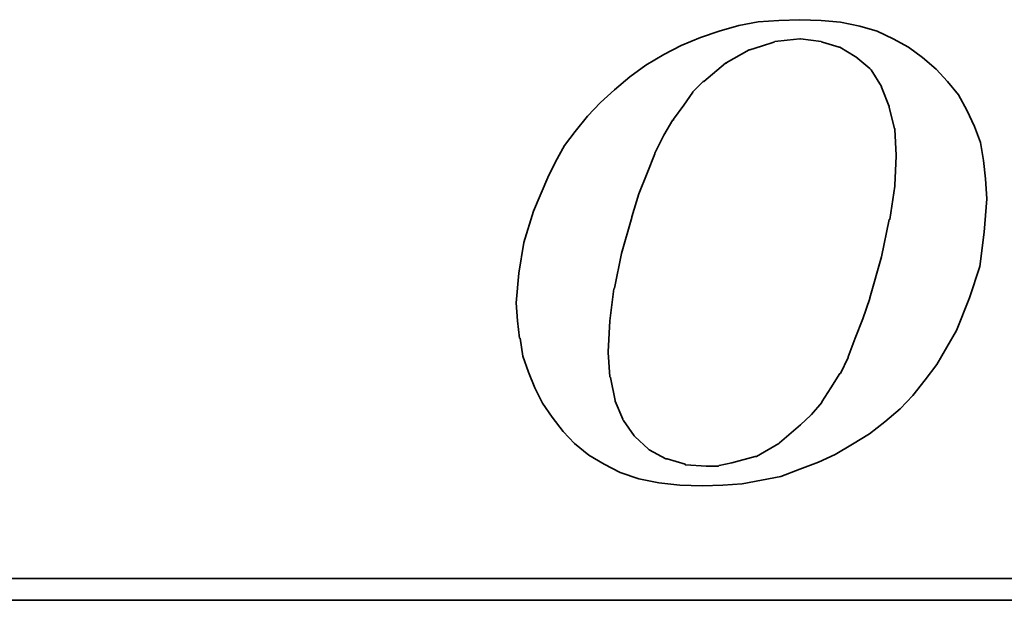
# Model space of a CAD drawing. Extents: x 25 to 103.6, y 36.2 to 84.7.
# Tile 33 of 49: x 91.7 to 93.2, y 59.2 to 60.1. Entities that reach past the tile are written whole.
import ezdxf

# ---------------------------------------------------------------- set-up
doc = ezdxf.new("R2010")
doc.units = 0
doc.header["$MEASUREMENT"] = 0
doc.layers.add('DIM', color=4, linetype='CONTINUOUS')
doc.layers.add('layer 1', color=7, linetype='CONTINUOUS')

# ---------------------------------------------------------------- blocks, each defined once
blk = doc.blocks.new('TBI MOTION logo(完整正式版)')
at = {"layer": 'layer 1', "color": 22, "lineweight": 35}
for points, knots in [([(-11.34375, -6.98375), (-11.34375, -6.98375), (-10.91375, -7.43875), (-10.91375, -7.43875), (-10.91375, -7.43875), (-10.91375, -7.43875), (-10.38625, -7.87125), (-10.38625, -7.87125), (-10.38625, -7.87125), (-10.38625, -7.87125), (-9.81125, -8.20375), (-9.81125, -8.20375), (-9.81125, -8.20375), (-9.81125, -8.20375), (-9.21125, -8.51875), (-9.21125, -8.51875), (-9.21125, -8.51875), (-9.21125, -8.51875), (-8.51625, -8.75875), (-8.51625, -8.75875), (-8.51625, -8.75875), (-8.51625, -8.75875), (-7.77125, -8.90375), (-7.77125, -8.90375), (-7.77125, -8.90375), (-7.77125, -8.90375), (-6.97875, -8.99875), (-6.97875, -8.99875), (-6.97875, -8.99875), (-6.97875, -8.99875), (-6.14125, -9.02375), (-6.14125, -9.02375), (-6.14125, -9.02375), (-6.14125, -9.02375), (-5.37125, -8.99875), (-5.37125, -8.99875), (-5.37125, -8.99875), (-5.37125, -8.99875), (-4.65375, -8.94875), (-4.65375, -8.94875), (-4.65375, -8.94875), (-4.65375, -8.94875), (-3.93375, -8.80625), (-3.93375, -8.80625), (-3.93375, -8.80625), (-3.93375, -8.80625), (-3.21375, -8.66375), (-3.21375, -8.66375), (-3.21375, -8.66375), (-3.21375, -8.66375), (-2.49375, -8.39875), (-2.49375, -8.39875), (-2.49375, -8.39875), (-2.49375, -8.39875), (-1.79875, -8.13375), (-1.79875, -8.13375), (-1.79875, -8.13375), (-1.79875, -8.13375), (-1.17375, -7.84375), (-1.17375, -7.84375), (-1.17375, -7.84375), (-1.17375, -7.84375), (-0.52375, -7.46375), (-0.52375, -7.46375), (-0.52375, -7.46375), (-0.52375, -7.46375), (0.10124, -7.07875), (0.10124, -7.07875), (0.10124, -7.07875), (0.10124, -7.07875), (0.67625, -6.62375), (0.67625, -6.62375), (0.67625, -6.62375), (0.67625, -6.62375), (1.24874, -6.14375), (1.24874, -6.14375), (1.24874, -6.14375), (1.24874, -6.14375), (1.72874, -5.64125), (1.72874, -5.64125), (1.72874, -5.64125), (1.72874, -5.64125), (2.18624, -5.06375), (2.18624, -5.06375), (2.18624, -5.06375), (2.18624, -5.06375), (2.61625, -4.48874), (2.61625, -4.48874), (2.61625, -4.48874), (2.61625, -4.48874), (3.00125, -3.83874), (3.00125, -3.83874), (3.00125, -3.83874), (3.00125, -3.83874), (3.36124, -3.21374), (3.36124, -3.21374), (3.36124, -3.21374), (3.36124, -3.21374), (3.84374, -1.99125), (3.84374, -1.99125), (3.84374, -1.99125), (3.84374, -1.99125), (4.22625, -0.81875), (4.22625, -0.81875), (4.22625, -0.81875), (4.22625, -0.81875), (4.39125, 0.45624), (4.39125, 0.45624), (4.39125, 0.45624), (4.39125, 0.45624), (4.48874, 1.70124), (4.48874, 1.70124), (4.48874, 1.70124), (4.48874, 1.70124), (4.43874, 2.44625), (4.43874, 2.44625), (4.43874, 2.44625), (4.43874, 2.44625), (4.36874, 3.14125), (4.36874, 3.14125), (4.36874, 3.14125), (4.36874, 3.14125), (4.25125, 3.81125), (4.25125, 3.81125), (4.25125, 3.81125), (4.25125, 3.81125), (4.03124, 4.41125), (4.03124, 4.41125), (4.03124, 4.41125), (4.03124, 4.41125), (3.74374, 5.01125), (3.74374, 5.01125), (3.74374, 5.01125), (3.74374, 5.01125), (3.43124, 5.58875), (3.43124, 5.58875), (3.43124, 5.58875), (3.43124, 5.58875), (3.02625, 6.09125), (3.02625, 6.09125), (3.02625, 6.09125), (3.02625, 6.09125), (2.59374, 6.54875), (2.59374, 6.54875), (2.59374, 6.54875), (2.59374, 6.54875), (2.09124, 6.98125), (2.09124, 6.98125), (2.09124, 6.98125), (2.09124, 6.98125), (1.56124, 7.36625), (1.56124, 7.36625), (1.56124, 7.36625), (1.56124, 7.36625), (0.98624, 7.67625), (0.98624, 7.67625), (0.98624, 7.67625), (0.98624, 7.67625), (0.38624, 7.96375), (0.38624, 7.96375), (0.38624, 7.96375), (0.38624, 7.96375), (-0.25875, 8.15625), (-0.25875, 8.15625), (-0.25875, 8.15625), (-0.25875, 8.15625), (-0.98125, 8.30125), (-0.98125, 8.30125), (-0.98125, 8.30125), (-0.98125, 8.30125), (-1.70124, 8.37125), (-1.70124, 8.37125), (-1.70124, 8.37125), (-1.70124, 8.37125), (-2.49375, 8.39624), (-2.49375, 8.39624), (-2.49375, 8.39624), (-2.49375, 8.39624), (-3.28625, 8.37125), (-3.28625, 8.37125), (-3.28625, 8.37125), (-3.28625, 8.37125), (-4.05125, 8.32125), (-4.05125, 8.32125), (-4.05125, 8.32125), (-4.05125, 8.32125), (-4.77375, 8.18125), (-4.77375, 8.18125), (-4.77375, 8.18125), (-4.77375, 8.18125), (-5.51625, 7.96375), (-5.51625, 7.96375), (-5.51625, 7.96375), (-5.51625, 7.96375), (-6.21125, 7.72625), (-6.21125, 7.72625), (-6.21125, 7.72625), (-6.21125, 7.72625), (-6.92875, 7.43625), (-6.92875, 7.43625), (-6.92875, 7.43625), (-6.92875, 7.43625), (-7.57875, 7.10125), (-7.57875, 7.10125), (-7.57875, 7.10125), (-7.57875, 7.10125), (-8.24875, 6.69125), (-8.24875, 6.69125), (-8.24875, 6.69125), (-8.24875, 6.69125), (-8.84875, 6.26125), (-8.84875, 6.26125), (-8.84875, 6.26125), (-8.84875, 6.26125), (-9.42625, 5.78125), (-9.42625, 5.78125), (-9.42625, 5.78125), (-9.42625, 5.78125), (-9.95375, 5.30125), (-9.95375, 5.30125), (-9.95375, 5.30125), (-9.95375, 5.30125), (-10.43375, 4.79624), (-10.43375, 4.79624), (-10.43375, 4.79624), (-10.43375, 4.79624), (-10.88875, 4.22125), (-10.88875, 4.22125), (-10.88875, 4.22125), (-10.88875, 4.22125), (-11.29875, 3.69375), (-11.29875, 3.69375), (-11.29875, 3.69375), (-11.29875, 3.69375), (-11.63375, 3.09125), (-11.63375, 3.09125), (-11.63375, 3.09125), (-11.63375, 3.09125), (-11.91875, 2.49625), (-11.91875, 2.49625), (-11.91875, 2.49625), (-11.91875, 2.49625), (-12.44875, 1.24625), (-12.44875, 1.24625), (-12.44875, 1.24625), (-12.44875, 1.24625), (-12.80875, 0.06874), (-12.80875, 0.06874), (-12.80875, 0.06874), (-12.80875, 0.06874), (-12.99875, -1.07875), (-12.99875, -1.07875), (-12.99875, -1.07875), (-12.99875, -1.07875), (-13.09375, -2.18375), (-13.09375, -2.18375), (-13.09375, -2.18375), (-13.09375, -2.18375), (-13.04875, -2.85375), (-13.04875, -2.85375), (-13.04875, -2.85375), (-13.04875, -2.85375), (-12.97375, -3.50375), (-12.97375, -3.50375), (-12.97375, -3.50375), (-12.97375, -3.50375), (-12.95375, -3.50375), (-12.95375, -3.50375), (-12.95375, -3.50375), (-12.95375, -3.50375), (-12.85375, -4.17375), (-12.85375, -4.17375), (-12.85375, -4.17375), (-12.85375, -4.17375), (-12.63875, -4.77624), (-12.63875, -4.77624), (-12.63875, -4.77624), (-12.63875, -4.77624), (-12.39875, -5.35125), (-12.39875, -5.35125), (-12.39875, -5.35125), (-12.39875, -5.35125), (-12.11375, -5.92875), (-12.11375, -5.92875), (-12.11375, -5.92875), (-12.11375, -5.92875), (-11.75375, -6.45375), (-11.75375, -6.45375), (-11.75375, -6.45375), (-11.75375, -6.45375), (-11.34375, -6.98375), (-11.34375, -6.98375)], [0, 0, 0, 0, 0.01369863, 0.01369863, 0.01369863, 0.01369863, 0.02739726, 0.02739726, 0.02739726, 0.02739726, 0.04109589, 0.04109589, 0.04109589, 0.04109589, 0.05479452, 0.05479452, 0.05479452, 0.05479452, 0.06849315, 0.06849315, 0.06849315, 0.06849315, 0.08219178, 0.08219178, 0.08219178, 0.08219178, 0.09589041, 0.09589041, 0.09589041, 0.09589041, 0.10958904, 0.10958904, 0.10958904, 0.10958904, 0.12328767, 0.12328767, 0.12328767, 0.12328767, 0.1369863, 0.1369863, 0.1369863, 0.1369863, 0.15068493, 0.15068493, 0.15068493, 0.15068493, 0.16438356, 0.16438356, 0.16438356, 0.16438356, 0.17808219, 0.17808219, 0.17808219, 0.17808219, 0.19178082, 0.19178082, 0.19178082, 0.19178082, 0.20547945, 0.20547945, 0.20547945, 0.20547945, 0.21917808, 0.21917808, 0.21917808, 0.21917808, 0.23287671, 0.23287671, 0.23287671, 0.23287671, 0.24657534, 0.24657534, 0.24657534, 0.24657534, 0.26027397, 0.26027397, 0.26027397, 0.26027397, 0.2739726, 0.2739726, 0.2739726, 0.2739726, 0.28767123, 0.28767123, 0.28767123, 0.28767123, 0.30136986, 0.30136986, 0.30136986, 0.30136986, 0.31506849, 0.31506849, 0.31506849, 0.31506849, 0.32876712, 0.32876712, 0.32876712, 0.32876712, 0.34246575, 0.34246575, 0.34246575, 0.34246575, 0.35616438, 0.35616438, 0.35616438, 0.35616438, 0.36986301, 0.36986301, 0.36986301, 0.36986301, 0.38356164, 0.38356164, 0.38356164, 0.38356164, 0.39726027, 0.39726027, 0.39726027, 0.39726027, 0.4109589, 0.4109589, 0.4109589, 0.4109589, 0.42465753, 0.42465753, 0.42465753, 0.42465753, 0.43835616, 0.43835616, 0.43835616, 0.43835616, 0.45205479, 0.45205479, 0.45205479, 0.45205479, 0.46575342, 0.46575342, 0.46575342, 0.46575342, 0.47945205, 0.47945205, 0.47945205, 0.47945205, 0.49315068, 0.49315068, 0.49315068, 0.49315068, 0.50684932, 0.50684932, 0.50684932, 0.50684932, 0.52054795, 0.52054795, 0.52054795, 0.52054795, 0.53424658, 0.53424658, 0.53424658, 0.53424658, 0.54794521, 0.54794521, 0.54794521, 0.54794521, 0.56164384, 0.56164384, 0.56164384, 0.56164384, 0.57534247, 0.57534247, 0.57534247, 0.57534247, 0.5890411, 0.5890411, 0.5890411, 0.5890411, 0.60273973, 0.60273973, 0.60273973, 0.60273973, 0.61643836, 0.61643836, 0.61643836, 0.61643836, 0.63013699, 0.63013699, 0.63013699, 0.63013699, 0.64383562, 0.64383562, 0.64383562, 0.64383562, 0.65753425, 0.65753425, 0.65753425, 0.65753425, 0.67123288, 0.67123288, 0.67123288, 0.67123288, 0.68493151, 0.68493151, 0.68493151, 0.68493151, 0.69863014, 0.69863014, 0.69863014, 0.69863014, 0.71232877, 0.71232877, 0.71232877, 0.71232877, 0.7260274, 0.7260274, 0.7260274, 0.7260274, 0.73972603, 0.73972603, 0.73972603, 0.73972603, 0.75342466, 0.75342466, 0.75342466, 0.75342466, 0.76712329, 0.76712329, 0.76712329, 0.76712329, 0.78082192, 0.78082192, 0.78082192, 0.78082192, 0.79452055, 0.79452055, 0.79452055, 0.79452055, 0.80821918, 0.80821918, 0.80821918, 0.80821918, 0.82191781, 0.82191781, 0.82191781, 0.82191781, 0.83561644, 0.83561644, 0.83561644, 0.83561644, 0.84931507, 0.84931507, 0.84931507, 0.84931507, 0.8630137, 0.8630137, 0.8630137, 0.8630137, 0.87671233, 0.87671233, 0.87671233, 0.87671233, 0.89041096, 0.89041096, 0.89041096, 0.89041096, 0.90410959, 0.90410959, 0.90410959, 0.90410959, 0.91780822, 0.91780822, 0.91780822, 0.91780822, 0.93150685, 0.93150685, 0.93150685, 0.93150685, 0.94520548, 0.94520548, 0.94520548, 0.94520548, 0.95890411, 0.95890411, 0.95890411, 0.95890411, 0.97260274, 0.97260274, 0.97260274, 0.97260274, 0.98630137, 0.98630137, 0.98630137, 0.98630137, 1, 1, 1, 1]), ([(-8.77875, 1.03124), (-8.77875, 1.03124), (-8.51625, 1.89625), (-8.51625, 1.89625), (-8.51625, 1.89625), (-8.51625, 1.89625), (-8.20375, 2.66375), (-8.20375, 2.66375), (-8.20375, 2.66375), (-8.20375, 2.66375), (-7.91625, 3.38125), (-7.91625, 3.38125), (-7.91625, 3.38125), (-7.91625, 3.38125), (-7.91625, 3.40624), (-7.91625, 3.40624), (-7.91625, 3.40624), (-7.91625, 3.40624), (-7.57875, 4.07624), (-7.57875, 4.07624), (-7.57875, 4.07624), (-7.57875, 4.07624), (-7.24375, 4.65125), (-7.24375, 4.65125), (-7.24375, 4.65125), (-7.24375, 4.65125), (-7.21875, 4.65125), (-7.21875, 4.65125), (-7.21875, 4.65125), (-7.21875, 4.65125), (-7.21875, 4.67624), (-7.21875, 4.67624), (-7.21875, 4.67624), (-7.21875, 4.67624), (-6.83625, 5.20375), (-6.83625, 5.20375), (-6.83625, 5.20375), (-6.83625, 5.20375), (-6.49875, 5.68625), (-6.49875, 5.68625), (-6.49875, 5.68625), (-6.49875, 5.68625), (-6.49875, 5.70625), (-6.49875, 5.70625), (-6.49875, 5.70625), (-6.49875, 5.70625), (-6.11625, 6.09125), (-6.11625, 6.09125), (-6.11625, 6.09125), (-6.11625, 6.09125), (-6.09125, 6.09125), (-6.09125, 6.09125), (-6.09125, 6.09125), (-6.09125, 6.09125), (-5.27375, 6.76625), (-5.27375, 6.76625), (-5.27375, 6.76625), (-5.27375, 6.76625), (-5.24875, 6.76625), (-5.24875, 6.76625), (-5.24875, 6.76625), (-5.24875, 6.76625), (-5.24875, 6.78625), (-5.24875, 6.78625), (-5.24875, 6.78625), (-5.24875, 6.78625), (-4.38875, 7.26624), (-4.38875, 7.26624), (-4.38875, 7.26624), (-4.38875, 7.26624), (-4.36125, 7.26624), (-4.36125, 7.26624), (-4.36125, 7.26624), (-4.36125, 7.26624), (-3.93375, 7.41125), (-3.93375, 7.41125), (-3.93375, 7.41125), (-3.93375, 7.41125), (-3.47375, 7.55625), (-3.47375, 7.55625), (-3.47375, 7.55625), (-3.47375, 7.55625), (-3.45375, 7.55625), (-3.45375, 7.55625), (-3.45375, 7.55625), (-3.45375, 7.55625), (-3.42875, 7.58124), (-3.42875, 7.58124), (-3.42875, 7.58124), (-3.42875, 7.58124), (-2.97375, 7.62625), (-2.97375, 7.62625), (-2.97375, 7.62625), (-2.97375, 7.62625), (-2.49375, 7.67625), (-2.49375, 7.67625), (-2.49375, 7.67625), (-2.49375, 7.67625), (-2.46875, 7.67625), (-2.46875, 7.67625), (-2.46875, 7.67625), (-2.46875, 7.67625), (-1.70124, 7.58124), (-1.70124, 7.58124), (-1.70124, 7.58124), (-1.70124, 7.58124), (-1.67875, 7.55625), (-1.67875, 7.55625), (-1.67875, 7.55625), (-1.67875, 7.55625), (-1.65375, 7.55625), (-1.65375, 7.55625), (-1.65375, 7.55625), (-1.65375, 7.55625), (-1.03125, 7.36625), (-1.03125, 7.36625), (-1.03125, 7.36625), (-1.03125, 7.36625), (-1.00625, 7.36625), (-1.00625, 7.36625), (-1.00625, 7.36625), (-1.00625, 7.36625), (-0.43124, 7.02624), (-0.43124, 7.02624), (-0.43124, 7.02624), (-0.43124, 7.02624), (-0.40625, 7.00624), (-0.40625, 7.00624), (-0.40625, 7.00624), (-0.40625, 7.00624), (0.12124, 6.57124), (0.12124, 6.57124), (0.12124, 6.57124), (0.12124, 6.57124), (0.14624, 6.54875), (0.14624, 6.54875), (0.14624, 6.54875), (0.14624, 6.54875), (0.17124, 6.52375), (0.17124, 6.52375), (0.17124, 6.52375), (0.17124, 6.52375), (0.55625, 5.89875), (0.55625, 5.89875), (0.55625, 5.89875), (0.55625, 5.89875), (0.55625, 5.87625), (0.55625, 5.87625), (0.55625, 5.87625), (0.55625, 5.87625), (0.84124, 5.15625), (0.84124, 5.15625), (0.84124, 5.15625), (0.84124, 5.15625), (0.84124, 5.13125), (0.84124, 5.13125), (0.84124, 5.13125), (0.84124, 5.13125), (1.03624, 4.31875), (1.03624, 4.31875), (1.03624, 4.31875), (1.03624, 4.31875), (1.05624, 4.31875), (1.05624, 4.31875), (1.05624, 4.31875), (1.05624, 4.31875), (1.05624, 4.29125), (1.05624, 4.29125), (1.05624, 4.29125), (1.05624, 4.29125), (1.10625, 3.33125), (1.10625, 3.33125), (1.10625, 3.33125), (1.10625, 3.33125), (1.10625, 3.30875), (1.10625, 3.30875), (1.10625, 3.30875), (1.10625, 3.30875), (1.05624, 2.20624), (1.05624, 2.20624), (1.05624, 2.20624), (1.05624, 2.20624), (1.05624, 2.18124), (1.05624, 2.18124), (1.05624, 2.18124), (1.05624, 2.18124), (0.86624, 0.93624), (0.86624, 0.93624), (0.86624, 0.93624), (0.86624, 0.93624), (0.84124, 0.93624), (0.84124, 0.93624), (0.84124, 0.93624), (0.84124, 0.93624), (0.55625, -0.45874), (0.55625, -0.45874), (0.55625, -0.45874), (0.55625, -0.45874), (0.12124, -1.99125), (0.12124, -1.99125), (0.12124, -1.99125), (0.12124, -1.99125), (0.12124, -2.01874), (0.12124, -2.01874), (0.12124, -2.01874), (0.12124, -2.01874), (-0.13874, -2.78375), (-0.13874, -2.78375), (-0.13874, -2.78375), (-0.13874, -2.78375), (-0.43124, -3.50375), (-0.43124, -3.50375), (-0.43124, -3.50375), (-0.43124, -3.50375), (-0.69375, -4.19875), (-0.69375, -4.19875), (-0.69375, -4.19875), (-0.69375, -4.19875), (-0.69375, -4.22375), (-0.69375, -4.22375), (-0.69375, -4.22375), (-0.69375, -4.22375), (-0.98125, -4.82374), (-0.98125, -4.82374), (-0.98125, -4.82374), (-0.98125, -4.82374), (-1.00625, -4.82374), (-1.00625, -4.82374), (-1.00625, -4.82374), (-1.00625, -4.82374), (-1.33875, -5.35125), (-1.33875, -5.35125), (-1.33875, -5.35125), (-1.33875, -5.35125), (-1.67875, -5.87875), (-1.67875, -5.87875), (-1.67875, -5.87875), (-1.67875, -5.87875), (-1.67875, -5.90375), (-1.67875, -5.90375), (-1.67875, -5.90375), (-1.67875, -5.90375), (-2.05875, -6.35875), (-2.05875, -6.35875), (-2.05875, -6.35875), (-2.05875, -6.35875), (-2.08375, -6.38375), (-2.08375, -6.38375), (-2.08375, -6.38375), (-2.08375, -6.38375), (-2.46875, -6.74375), (-2.46875, -6.74375), (-2.46875, -6.74375), (-2.46875, -6.74375), (-3.25875, -7.41625), (-3.25875, -7.41625), (-3.25875, -7.41625), (-3.25875, -7.41625), (-3.28625, -7.43875), (-3.28625, -7.43875), (-3.28625, -7.43875), (-3.28625, -7.43875), (-4.12375, -7.91875), (-4.12375, -7.91875), (-4.12375, -7.91875), (-4.12375, -7.91875), (-4.14875, -7.91875), (-4.14875, -7.91875), (-4.14875, -7.91875), (-4.14875, -7.91875), (-4.17125, -7.91875), (-4.17125, -7.91875), (-4.17125, -7.91875), (-4.17125, -7.91875), (-5.03375, -8.15875), (-5.03375, -8.15875), (-5.03375, -8.15875), (-5.03375, -8.15875), (-5.51625, -8.25625), (-5.51625, -8.25625), (-5.51625, -8.25625), (-5.51625, -8.25625), (-5.54125, -8.27875), (-5.54125, -8.27875), (-5.54125, -8.27875), (-5.54125, -8.27875), (-5.56375, -8.27875), (-5.56375, -8.27875), (-5.56375, -8.27875), (-5.56375, -8.27875), (-5.99625, -8.27875), (-5.99625, -8.27875), (-5.99625, -8.27875), (-5.99625, -8.27875), (-6.76375, -8.23125), (-6.76375, -8.23125), (-6.76375, -8.23125), (-6.76375, -8.23125), (-6.78875, -8.23125), (-6.78875, -8.23125), (-6.78875, -8.23125), (-6.78875, -8.23125), (-6.78875, -8.20375), (-6.78875, -8.20375), (-6.78875, -8.20375), (-6.78875, -8.20375), (-7.45875, -8.01375), (-7.45875, -8.01375), (-7.45875, -8.01375), (-7.45875, -8.01375), (-7.48375, -8.01375), (-7.48375, -8.01375), (-7.48375, -8.01375), (-7.48375, -8.01375), (-7.50875, -8.01375), (-7.50875, -8.01375), (-7.50875, -8.01375), (-7.50875, -8.01375), (-8.13125, -7.67875), (-8.13125, -7.67875), (-8.13125, -7.67875), (-8.13125, -7.67875), (-8.15625, -7.65375), (-8.15625, -7.65375), (-8.15625, -7.65375), (-8.15625, -7.65375), (-8.65875, -7.17375), (-8.65875, -7.17375), (-8.65875, -7.17375), (-8.65875, -7.17375), (-8.68375, -7.14875), (-8.68375, -7.14875), (-8.68375, -7.14875), (-8.68375, -7.14875), (-9.08875, -6.57375), (-9.08875, -6.57375), (-9.08875, -6.57375), (-9.08875, -6.57375), (-9.11375, -6.54875), (-9.11375, -6.54875), (-9.11375, -6.54875), (-9.11375, -6.54875), (-9.11375, -6.52875), (-9.11375, -6.52875), (-9.11375, -6.52875), (-9.11375, -6.52875), (-9.40375, -5.85375), (-9.40375, -5.85375), (-9.40375, -5.85375), (-9.40375, -5.85375), (-9.40375, -5.82875), (-9.40375, -5.82875), (-9.40375, -5.82875), (-9.40375, -5.82875), (-9.56875, -4.96875), (-9.56875, -4.96875), (-9.56875, -4.96875), (-9.56875, -4.96875), (-9.59375, -4.94375), (-9.59375, -4.94375), (-9.59375, -4.94375), (-9.59375, -4.94375), (-9.66375, -4.03375), (-9.66375, -4.03375), (-9.66375, -4.03375), (-9.66375, -4.03375), (-9.66375, -4.00875), (-9.66375, -4.00875), (-9.66375, -4.00875), (-9.66375, -4.00875), (-9.59375, -2.85375), (-9.59375, -2.85375), (-9.59375, -2.85375), (-9.59375, -2.85375), (-9.45125, -1.65875), (-9.45125, -1.65875), (-9.45125, -1.65875), (-9.45125, -1.65875), (-9.42625, -1.63375), (-9.42625, -1.63375), (-9.42625, -1.63375), (-9.42625, -1.63375), (-9.16125, -0.33875), (-9.16125, -0.33875), (-9.16125, -0.33875), (-9.16125, -0.33875), (-8.77875, 1.00624), (-8.77875, 1.00624), (-8.77875, 1.00624), (-8.77875, 1.00624), (-8.77875, 1.03124), (-8.77875, 1.03124)], [0, 0, 0, 0, 0.01020408, 0.01020408, 0.01020408, 0.01020408, 0.02040816, 0.02040816, 0.02040816, 0.02040816, 0.03061224, 0.03061224, 0.03061224, 0.03061224, 0.04081633, 0.04081633, 0.04081633, 0.04081633, 0.05102041, 0.05102041, 0.05102041, 0.05102041, 0.06122449, 0.06122449, 0.06122449, 0.06122449, 0.07142857, 0.07142857, 0.07142857, 0.07142857, 0.08163265, 0.08163265, 0.08163265, 0.08163265, 0.09183673, 0.09183673, 0.09183673, 0.09183673, 0.10204082, 0.10204082, 0.10204082, 0.10204082, 0.1122449, 0.1122449, 0.1122449, 0.1122449, 0.12244898, 0.12244898, 0.12244898, 0.12244898, 0.13265306, 0.13265306, 0.13265306, 0.13265306, 0.14285714, 0.14285714, 0.14285714, 0.14285714, 0.15306122, 0.15306122, 0.15306122, 0.15306122, 0.16326531, 0.16326531, 0.16326531, 0.16326531, 0.17346939, 0.17346939, 0.17346939, 0.17346939, 0.18367347, 0.18367347, 0.18367347, 0.18367347, 0.19387755, 0.19387755, 0.19387755, 0.19387755, 0.20408163, 0.20408163, 0.20408163, 0.20408163, 0.21428571, 0.21428571, 0.21428571, 0.21428571, 0.2244898, 0.2244898, 0.2244898, 0.2244898, 0.23469388, 0.23469388, 0.23469388, 0.23469388, 0.24489796, 0.24489796, 0.24489796, 0.24489796, 0.25510204, 0.25510204, 0.25510204, 0.25510204, 0.26530612, 0.26530612, 0.26530612, 0.26530612, 0.2755102, 0.2755102, 0.2755102, 0.2755102, 0.28571429, 0.28571429, 0.28571429, 0.28571429, 0.29591837, 0.29591837, 0.29591837, 0.29591837, 0.30612245, 0.30612245, 0.30612245, 0.30612245, 0.31632653, 0.31632653, 0.31632653, 0.31632653, 0.32653061, 0.32653061, 0.32653061, 0.32653061, 0.33673469, 0.33673469, 0.33673469, 0.33673469, 0.34693878, 0.34693878, 0.34693878, 0.34693878, 0.35714286, 0.35714286, 0.35714286, 0.35714286, 0.36734694, 0.36734694, 0.36734694, 0.36734694, 0.37755102, 0.37755102, 0.37755102, 0.37755102, 0.3877551, 0.3877551, 0.3877551, 0.3877551, 0.39795918, 0.39795918, 0.39795918, 0.39795918, 0.40816327, 0.40816327, 0.40816327, 0.40816327, 0.41836735, 0.41836735, 0.41836735, 0.41836735, 0.42857143, 0.42857143, 0.42857143, 0.42857143, 0.43877551, 0.43877551, 0.43877551, 0.43877551, 0.44897959, 0.44897959, 0.44897959, 0.44897959, 0.45918367, 0.45918367, 0.45918367, 0.45918367, 0.46938776, 0.46938776, 0.46938776, 0.46938776, 0.47959184, 0.47959184, 0.47959184, 0.47959184, 0.48979592, 0.48979592, 0.48979592, 0.48979592, 0.5, 0.5, 0.5, 0.5, 0.51020408, 0.51020408, 0.51020408, 0.51020408, 0.52040816, 0.52040816, 0.52040816, 0.52040816, 0.53061224, 0.53061224, 0.53061224, 0.53061224, 0.54081633, 0.54081633, 0.54081633, 0.54081633, 0.55102041, 0.55102041, 0.55102041, 0.55102041, 0.56122449, 0.56122449, 0.56122449, 0.56122449, 0.57142857, 0.57142857, 0.57142857, 0.57142857, 0.58163265, 0.58163265, 0.58163265, 0.58163265, 0.59183673, 0.59183673, 0.59183673, 0.59183673, 0.60204082, 0.60204082, 0.60204082, 0.60204082, 0.6122449, 0.6122449, 0.6122449, 0.6122449, 0.62244898, 0.62244898, 0.62244898, 0.62244898, 0.63265306, 0.63265306, 0.63265306, 0.63265306, 0.64285714, 0.64285714, 0.64285714, 0.64285714, 0.65306122, 0.65306122, 0.65306122, 0.65306122, 0.66326531, 0.66326531, 0.66326531, 0.66326531, 0.67346939, 0.67346939, 0.67346939, 0.67346939, 0.68367347, 0.68367347, 0.68367347, 0.68367347, 0.69387755, 0.69387755, 0.69387755, 0.69387755, 0.70408163, 0.70408163, 0.70408163, 0.70408163, 0.71428571, 0.71428571, 0.71428571, 0.71428571, 0.7244898, 0.7244898, 0.7244898, 0.7244898, 0.73469388, 0.73469388, 0.73469388, 0.73469388, 0.74489796, 0.74489796, 0.74489796, 0.74489796, 0.75510204, 0.75510204, 0.75510204, 0.75510204, 0.76530612, 0.76530612, 0.76530612, 0.76530612, 0.7755102, 0.7755102, 0.7755102, 0.7755102, 0.78571429, 0.78571429, 0.78571429, 0.78571429, 0.79591837, 0.79591837, 0.79591837, 0.79591837, 0.80612245, 0.80612245, 0.80612245, 0.80612245, 0.81632653, 0.81632653, 0.81632653, 0.81632653, 0.82653061, 0.82653061, 0.82653061, 0.82653061, 0.83673469, 0.83673469, 0.83673469, 0.83673469, 0.84693878, 0.84693878, 0.84693878, 0.84693878, 0.85714286, 0.85714286, 0.85714286, 0.85714286, 0.86734694, 0.86734694, 0.86734694, 0.86734694, 0.87755102, 0.87755102, 0.87755102, 0.87755102, 0.8877551, 0.8877551, 0.8877551, 0.8877551, 0.89795918, 0.89795918, 0.89795918, 0.89795918, 0.90816327, 0.90816327, 0.90816327, 0.90816327, 0.91836735, 0.91836735, 0.91836735, 0.91836735, 0.92857143, 0.92857143, 0.92857143, 0.92857143, 0.93877551, 0.93877551, 0.93877551, 0.93877551, 0.94897959, 0.94897959, 0.94897959, 0.94897959, 0.95918367, 0.95918367, 0.95918367, 0.95918367, 0.96938776, 0.96938776, 0.96938776, 0.96938776, 0.97959184, 0.97959184, 0.97959184, 0.97959184, 0.98979592, 0.98979592, 0.98979592, 0.98979592, 1, 1, 1, 1]), ([(75.90875, -9.47875), (75.90875, -9.47875), (75.90875, -12.28625), (75.90875, -12.28625), (75.90875, -12.28625), (75.90875, -12.28625), (75.90875, -12.47875), (75.90875, -12.47875), (75.90875, -12.47875), (75.90875, -12.47875), (75.71625, -12.47875), (75.71625, -12.47875), (75.71625, -12.47875), (75.71625, -12.47875), (-88.32875, -12.47875), (-88.32875, -12.47875), (-88.32875, -12.47875), (-88.32875, -12.47875), (-88.32875, -13.29375), (-88.32875, -13.29375), (-88.32875, -13.29375), (-88.32875, -13.29375), (82.89125, -13.29375), (82.89125, -13.29375), (82.89125, -13.29375), (82.89125, -13.29375), (75.90875, -9.47875), (75.90875, -9.47875)], [0, 0, 0, 0, 0.14285714, 0.14285714, 0.14285714, 0.14285714, 0.28571429, 0.28571429, 0.28571429, 0.28571429, 0.42857143, 0.42857143, 0.42857143, 0.42857143, 0.57142857, 0.57142857, 0.57142857, 0.57142857, 0.71428571, 0.71428571, 0.71428571, 0.71428571, 0.85714286, 0.85714286, 0.85714286, 0.85714286, 1, 1, 1, 1])]:
    blk.add_open_spline(points, degree=3, knots=knots, dxfattribs=at)

msp = doc.modelspace()

# ---------------------------------------------------------------- block references
at = {"layer": 'DIM', "color": 7, "xscale": 0.0415039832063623, "yscale": 0.0415039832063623, "zscale": 0.0415039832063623}
msp.add_blockref('TBI MOTION logo(完整正式版)', (93.0336, 59.7526), dxfattribs=at)

doc.saveas('drawing.dxf')
